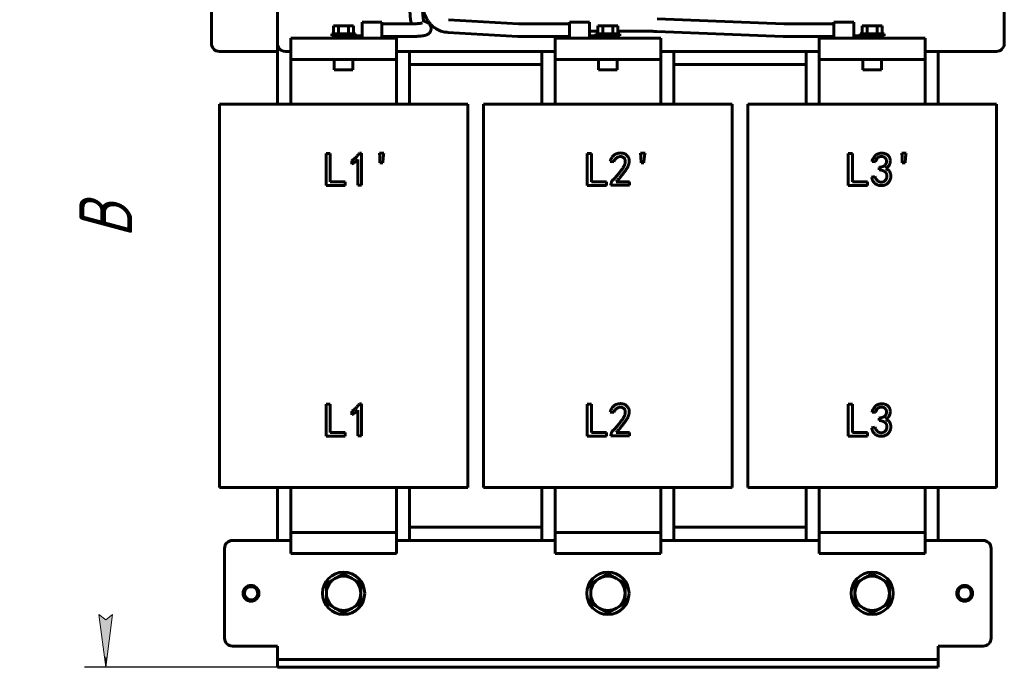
# Model space of a CAD drawing. Header units: millimetres. Extents: x 0 to 297, y 0 to 420.
# Tile 2 of 5: x 51 to 144, y 105 to 166. Entities that reach past the tile are written whole.
import ezdxf

# ---------------------------------------------------------------- set-up
doc = ezdxf.new("R2010")
doc.units = ezdxf.units.MM
doc.linetypes.add('K5LT_BASIC', pattern=[0])
doc.linetypes.add('K5LT_THIN', pattern=[0])
doc.layers.add('Системный слой', color=7, linetype='Continuous')
doc.styles.add('KDIMTEXTSTYLE', font='GOST_AU.SHX', dxfattribs={"width": 0.96, "oblique": 15, "height": 5})
doc.dimstyles.new('KDIMSTYLE (0.25)', dxfattribs={"dimtxt": 5, "dimasz": 1, "dimexe": 2, "dimexo": 0, "dimgap": 1, "dimtad": 1, "dimlfac": 4, "dimtxsty": 'KDIMTEXTSTYLE', "dimsah": 1, "dimcen": 0, "dimdle": 1, "dimadec": 0, "dimazin": 0, "dimtfac": 0.667, "dimtmove": 0, "dimatfit": 3, "dimfxl": 1, "dimtvp": 1, "dimtolj": 1, "dimtzin": 0, "dimarcsym": 0})

# ---------------------------------------------------------------- blocks, each defined once
blk = doc.blocks.new('U1')
at = {"layer": 'Системный слой', "color": 150, "linetype": 'K5LT_BASIC', "lineweight": 60, "true_color": 0x0080ff}
for p, q in [((71.217, 116.642), (76.717, 116.642)), ((86.717, 116.642), (101.717, 116.642)), ((111.717, 116.642), (126.717, 116.642)), ((136.717, 116.642), (142.217, 116.642))]:
    blk.add_line(p, q, dxfattribs=at)
blk = doc.blocks.new('U2')
at = {"layer": 'Системный слой', "color": 150, "linetype": 'K5LT_BASIC', "lineweight": 60, "true_color": 0x0080ff}
for p, q in [((104.969, 164.792), (105.764, 164.792)), ((107.67, 164.792), (110.815, 164.792))]:
    blk.add_line(p, q, dxfattribs=at)
blk = doc.blocks.new('U5')
at = {"layer": 'Системный слой', "color": 150, "linetype": 'K5LT_BASIC', "lineweight": 60, "true_color": 0x0080ff}
for p, q in [((87.992, 166.748), (88.008, 166.296)), ((88.008, 166.296), (88.055, 165.872)), ((88.055, 165.872), (88.132, 165.502)), ((88.132, 165.502), (88.133, 165.499)), ((88.133, 165.499), (88.133, 165.498)), ((88.133, 165.498), (88.133, 165.497))]:
    blk.add_line(p, q, dxfattribs=at)
blk = doc.blocks.new('U7')
at = {"layer": 'Системный слой', "color": 150, "linetype": 'K5LT_BASIC', "lineweight": 60, "true_color": 0x0080ff}
for p, q in [((89.192, 166.748), (89.207, 166.354)), ((89.207, 166.354), (89.25, 166.005)), ((89.25, 166.005), (89.309, 165.753))]:
    blk.add_line(p, q, dxfattribs=at)
blk = doc.blocks.new('U8')
at = {"layer": 'Системный слой', "color": 150, "linetype": 'K5LT_BASIC', "lineweight": 60, "true_color": 0x0080ff}
for p, q in [((103.088, 165.647), (103.088, 164.895)), ((103.088, 164.895), (103.088, 164.142))]:
    blk.add_line(p, q, dxfattribs=at)
blk = doc.blocks.new('U9')
at = {"layer": 'Системный слой', "color": 150, "linetype": 'K5LT_BASIC', "lineweight": 60, "true_color": 0x0080ff}
for p, q in [((128.088, 165.647), (128.088, 164.895)), ((128.088, 164.895), (128.088, 164.142))]:
    blk.add_line(p, q, dxfattribs=at)
blk = doc.blocks.new('U10')
at = {"layer": 'Системный слой', "color": 150, "linetype": 'K5LT_BASIC', "lineweight": 60, "true_color": 0x0080ff}
for p, q in [((100.467, 162.892), (100.467, 157.892)), ((100.467, 121.642), (100.467, 116.642))]:
    blk.add_line(p, q, dxfattribs=at)
blk = doc.blocks.new('U11')
at = {"layer": 'Системный слой', "color": 150, "linetype": 'K5LT_BASIC', "lineweight": 60, "true_color": 0x0080ff}
for p, q in [((112.967, 157.892), (112.967, 162.892)), ((112.967, 116.642), (112.967, 121.642))]:
    blk.add_line(p, q, dxfattribs=at)
blk = doc.blocks.new('U12')
at = {"layer": 'Системный слой', "color": 150, "linetype": 'K5LT_BASIC', "lineweight": 60, "true_color": 0x0080ff}
for p, q in [((125.467, 162.892), (125.467, 157.892)), ((125.467, 121.642), (125.467, 116.642))]:
    blk.add_line(p, q, dxfattribs=at)
blk = doc.blocks.new('U13')
at = {"layer": 'Системный слой', "color": 150, "linetype": 'K5LT_BASIC', "lineweight": 60, "true_color": 0x0080ff}
for p, q in [((137.967, 157.892), (137.967, 162.892)), ((137.967, 116.642), (137.967, 121.642))]:
    blk.add_line(p, q, dxfattribs=at)
blk = doc.blocks.new('U16')
at = {"layer": 'Системный слой', "color": 150, "linetype": 'K5LT_BASIC', "lineweight": 60, "true_color": 0x0080ff}
for p, q in [((76.217, 162.892), (76.717, 162.892)), ((86.717, 162.892), (101.717, 162.892)), ((111.717, 162.892), (126.717, 162.892)), ((136.717, 162.892), (143.467, 162.892))]:
    blk.add_line(p, q, dxfattribs=at)
blk = doc.blocks.new('U17')
at = {"layer": 'Системный слой', "color": 150, "linetype": 'K5LT_BASIC', "lineweight": 60, "true_color": 0x0080ff}
for p, q in [((75.467, 163.642), (75.467, 157.892)), ((75.467, 121.642), (75.467, 116.642))]:
    blk.add_line(p, q, dxfattribs=at)
blk = doc.blocks.new('U18')
at = {"layer": 'Системный слой', "color": 150, "linetype": 'K5LT_BASIC', "lineweight": 60, "true_color": 0x0080ff}
for p, q in [((87.967, 157.892), (87.967, 162.892)), ((87.967, 116.642), (87.967, 121.642))]:
    blk.add_line(p, q, dxfattribs=at)
blk = doc.blocks.new('KDIMARROW_01')
at = {"layer": 'Системный слой'}
blk.add_hatch(color=0, dxfattribs=at).paths.add_polyline_path([(-5, -0.658), (0, 0), (-5, 0.658), (-4.5, 0)])
at = {"layer": 'Системный слой', "color": 0, "linetype": 'K5LT_THIN', "lineweight": 18}
for p, q in [((-4.5, 0), (-5, 0.658)), ((-5, 0.658), (0, 0)), ((0, 0), (-5, -0.658)), ((-5, -0.658), (-4.5, 0)), ((0, 0), (-1, 0))]:
    blk.add_line(p, q, dxfattribs=at)

msp = doc.modelspace()

# ---------------------------------------------------------------- linework, layer by layer
at = {"layer": 'Системный слой', "color": 150, "linetype": 'K5LT_BASIC', "lineweight": 60, "true_color": 0x0080ff}
for p, q in [((75.4669, 176.8922), (75.4669, 163.6422)), ((69.2169, 163.6422), (69.2169, 173.3922)), ((144.2169, 163.6422), (144.2169, 173.3922)), ((89.1571, 165.813), (89.5718, 165.648)), ((89.1571, 165.813), (89.1571, 165.813)), ((91.6351, 165.8912), (98.2656, 165.5142)), ((111.3827, 165.9811), (123.3489, 165.5048)), ((80.7643, 165.3072), (81.2406, 165.3072)), ((80.7643, 165.3072), (80.7643, 164.5572)), ((81.2406, 165.3072), (82.1933, 165.3072)), ((81.2406, 165.3072), (81.2406, 164.5572)), ((82.1933, 165.3072), (82.1933, 164.5572)), ((82.1933, 165.3072), (82.6696, 165.3072)), ((82.6696, 165.3072), (82.6696, 164.5572)), ((85.3458, 165.6472), (83.4646, 165.6472)), ((83.4646, 165.6472), (83.4646, 164.2968)), ((85.3458, 164.1422), (85.3458, 165.6472)), ((87.8988, 165.4947), (85.3458, 165.4947)), ((98.9807, 165.4947), (103.0881, 165.4947)), ((103.0881, 165.6472), (104.9693, 165.6472)), ((104.9693, 164.8947), (104.9693, 165.6472)), ((104.9693, 164.2968), (104.9693, 164.8947)), ((105.7643, 165.3072), (106.2406, 165.3072)), ((105.7643, 165.3072), (105.7643, 164.5572)), ((106.2406, 165.3072), (107.1933, 165.3072)), ((106.2406, 165.3072), (106.2406, 164.5572)), ((107.1933, 165.3072), (107.1933, 164.5572)), ((107.1933, 165.3072), (107.6696, 165.3072)), ((107.6696, 165.3072), (107.6696, 164.5572)), ((123.8693, 165.4947), (128.0881, 165.4947)), ((128.0881, 165.6472), (129.9693, 165.6472)), ((129.9693, 164.8947), (129.9693, 165.6472)), ((129.9693, 164.2968), (129.9693, 164.8947)), ((130.7643, 165.3072), (131.2406, 165.3072)), ((130.7643, 165.3072), (130.7643, 164.5572)), ((131.2406, 165.3072), (132.1933, 165.3072)), ((131.2406, 165.3072), (131.2406, 164.5572)), ((132.1933, 165.3072), (132.1933, 164.5572)), ((132.1933, 165.3072), (132.6696, 165.3072)), ((132.6696, 165.3072), (132.6696, 164.5572)), ((76.7169, 164.1422), (86.7169, 164.1422)), ((76.7169, 162.1422), (76.7169, 164.1422)), ((80.5919, 164.5572), (80.5919, 164.3572)), ((80.5919, 164.5572), (82.8419, 164.5572)), ((80.5919, 164.3572), (82.4252, 164.3572)), ((80.7785, 164.1422), (80.7785, 164.3572)), ((82.4252, 164.3572), (83.4646, 164.3572)), ((82.8419, 164.5572), (82.8419, 164.3572)), ((83.4646, 164.2968), (83.4646, 164.1422)), ((87.8988, 164.2947), (85.3458, 164.2947)), ((86.7169, 162.1422), (86.7169, 164.1422)), ((91.5669, 164.6931), (98.1974, 164.3162)), ((98.9807, 164.2947), (103.0881, 164.2947)), ((101.7169, 164.1422), (111.7169, 164.1422)), ((101.7169, 162.1422), (101.7169, 164.1422)), ((104.9693, 164.3572), (106.0087, 164.3572)), ((104.9693, 164.1422), (104.9693, 164.2968)), ((105.5919, 164.5572), (105.5919, 164.3572)), ((105.5919, 164.5572), (107.8419, 164.5572)), ((106.0087, 164.3572), (107.8419, 164.3572)), ((107.6554, 164.1422), (107.6554, 164.3572)), ((107.8419, 164.5572), (107.8419, 164.3572)), ((111.335, 164.782), (123.3012, 164.3058)), ((111.7169, 162.1422), (111.7169, 164.1422)), ((123.8693, 164.2947), (128.0881, 164.2947)), ((126.7169, 164.1422), (136.7169, 164.1422)), ((126.7169, 162.1422), (126.7169, 164.1422)), ((129.9693, 164.3572), (131.0087, 164.3572)), ((129.9693, 164.1422), (129.9693, 164.2968)), ((130.5919, 164.5572), (130.5919, 164.3572)), ((130.5919, 164.5572), (132.8419, 164.5572)), ((131.0087, 164.3572), (132.8419, 164.3572)), ((132.6554, 164.1422), (132.6554, 164.3572)), ((132.8419, 164.5572), (132.8419, 164.3572)), ((136.7169, 162.1422), (136.7169, 164.1422)), ((75.4669, 162.8922), (69.9669, 162.8922)), ((76.7169, 161.6422), (76.7169, 162.1422)), ((76.7169, 162.1422), (86.7169, 162.1422)), ((80.8419, 161.1422), (80.8419, 162.1422)), ((82.5919, 161.1422), (82.5919, 162.1422)), ((86.7169, 161.6422), (86.7169, 162.1422)), ((101.7169, 161.6422), (101.7169, 162.1422)), ((101.7169, 162.1422), (111.7169, 162.1422)), ((105.8419, 161.1422), (105.8419, 162.1422)), ((107.5919, 161.1422), (107.5919, 162.1422)), ((111.7169, 161.6422), (111.7169, 162.1422)), ((126.7169, 161.6422), (126.7169, 162.1422)), ((126.7169, 162.1422), (136.7169, 162.1422)), ((130.8419, 161.1422), (130.8419, 162.1422)), ((132.5919, 161.1422), (132.5919, 162.1422)), ((136.7169, 161.6422), (136.7169, 162.1422)), ((76.7169, 157.8922), (76.7169, 161.6422)), ((82.5919, 161.1422), (80.8419, 161.1422)), ((86.7169, 157.8922), (86.7169, 161.6422)), ((100.4669, 161.6422), (87.9669, 161.6422)), ((101.7169, 157.8922), (101.7169, 161.6422)), ((107.5919, 161.1422), (105.8419, 161.1422)), ((111.7169, 157.8922), (111.7169, 161.6422)), ((125.4669, 161.6422), (112.9669, 161.6422)), ((126.7169, 157.8922), (126.7169, 161.6422)), ((132.5919, 161.1422), (130.8419, 161.1422)), ((136.7169, 157.8922), (136.7169, 161.6422)), ((69.9669, 157.8922), (74.9669, 157.8922)), ((69.9669, 157.8922), (69.9669, 121.6422)), ((74.9669, 157.8922), (88.4669, 157.8922)), ((88.4669, 157.8922), (93.4669, 157.8922)), ((93.4669, 157.8922), (93.4669, 121.6422)), ((94.9669, 157.8922), (94.9669, 121.6422)), ((94.9669, 157.8922), (99.9669, 157.8922)), ((99.9669, 157.8922), (113.4669, 157.8922)), ((113.4669, 157.8922), (118.4669, 157.8922)), ((118.4669, 157.8922), (118.4669, 121.6422)), ((119.9669, 157.8922), (119.9669, 121.6422)), ((119.9669, 157.8922), (124.9669, 157.8922)), ((124.9669, 157.8922), (138.4669, 157.8922)), ((138.4669, 157.8922), (143.4669, 157.8922)), ((143.4669, 157.8922), (143.4669, 121.6422)), ((80.0556, 150.2246), (80.0556, 153.2246)), ((80.0556, 153.2246), (80.4591, 153.2246)), ((80.4591, 153.2246), (80.4591, 150.5579)), ((83.2135, 153.2596), (83.424, 153.2596)), ((83.424, 153.2596), (83.424, 150.2421)), ((85.1433, 152.9088), (85.1082, 153.2596)), ((85.1082, 153.2596), (85.5293, 153.2596)), ((85.1608, 152.3474), (85.1433, 152.9088)), ((85.4591, 152.8035), (85.424, 152.3474)), ((104.7573, 153.2246), (105.1608, 153.2246)), ((104.7573, 150.2246), (104.7573, 153.2246)), ((105.1608, 153.2246), (105.1608, 150.5579)), ((109.8451, 152.9088), (109.81, 153.2596)), ((109.81, 153.2596), (110.231, 153.2596)), ((109.8626, 152.3474), (109.8451, 152.9088)), ((110.1608, 152.8035), (110.1258, 152.3474)), ((129.4591, 150.2246), (129.4591, 153.2246)), ((129.4591, 153.2246), (129.8626, 153.2246)), ((129.8626, 153.2246), (129.8626, 150.5579)), ((134.5468, 152.9088), (134.5117, 153.2596)), ((134.5117, 153.2596), (134.9328, 153.2596)), ((134.5643, 152.3474), (134.5468, 152.9088)), ((134.8626, 152.8035), (134.8275, 152.3474)), ((82.4942, 152.2246), (82.4942, 152.5579)), ((83.0731, 150.2421), (83.0731, 152.6632)), ((85.424, 152.3474), (85.1608, 152.3474)), ((107.2661, 152.4351), (106.9328, 152.4877)), ((110.1258, 152.3474), (109.8626, 152.3474)), ((132.0205, 152.4351), (131.7047, 152.4877)), ((132.3889, 151.6982), (132.3889, 151.9263)), ((134.8275, 152.3474), (134.5643, 152.3474)), ((131.6696, 150.9965), (131.9854, 151.0491)), ((81.8801, 150.2246), (80.0556, 150.2246)), ((80.4591, 150.5579), (81.8801, 150.5579)), ((81.8801, 150.5579), (81.8801, 150.2246)), ((83.424, 150.2421), (83.0731, 150.2421)), ((106.5819, 150.2246), (104.7573, 150.2246)), ((105.1608, 150.5579), (106.5819, 150.5579)), ((106.5819, 150.5579), (106.5819, 150.2246)), ((107.0029, 150.2421), (107.0029, 150.3123)), ((108.7749, 150.2421), (107.0029, 150.2421)), ((107.5117, 150.5579), (108.7749, 150.5579)), ((108.7749, 150.5579), (108.7749, 150.2421)), ((131.2836, 150.2246), (129.4591, 150.2246)), ((129.8626, 150.5579), (131.2836, 150.5579)), ((131.2836, 150.5579), (131.2836, 150.2246)), ((80.0556, 129.5184), (80.4591, 129.5184)), ((80.0556, 126.5184), (80.0556, 129.5184)), ((80.4591, 129.5184), (80.4591, 126.8518)), ((83.2135, 129.5535), (83.424, 129.5535)), ((83.424, 129.5535), (83.424, 126.536)), ((104.7573, 129.5184), (105.1608, 129.5184)), ((104.7573, 126.5184), (104.7573, 129.5184)), ((105.1608, 129.5184), (105.1608, 126.8518)), ((129.4591, 129.5184), (129.8626, 129.5184)), ((129.4591, 126.5184), (129.4591, 129.5184)), ((129.8626, 129.5184), (129.8626, 126.8518)), ((82.4942, 128.5184), (82.4942, 128.8518)), ((83.0731, 126.536), (83.0731, 128.957)), ((107.2661, 128.7289), (106.9328, 128.7816)), ((132.0205, 128.7289), (131.7047, 128.7816)), ((132.3889, 127.9921), (132.3889, 128.2202)), ((80.4591, 126.8518), (81.8801, 126.8518)), ((81.8801, 126.8518), (81.8801, 126.5184)), ((105.1608, 126.8518), (106.5819, 126.8518)), ((106.5819, 126.8518), (106.5819, 126.5184)), ((107.5117, 126.8518), (108.7749, 126.8518)), ((108.7749, 126.8518), (108.7749, 126.536)), ((129.8626, 126.8518), (131.2836, 126.8518)), ((131.2836, 126.8518), (131.2836, 126.5184)), ((131.6696, 127.2903), (131.9854, 127.343)), ((81.8801, 126.5184), (80.0556, 126.5184)), ((83.424, 126.536), (83.0731, 126.536)), ((106.5819, 126.5184), (104.7573, 126.5184)), ((107.0029, 126.536), (107.0029, 126.6061)), ((108.7749, 126.536), (107.0029, 126.536)), ((131.2836, 126.5184), (129.4591, 126.5184)), ((69.9669, 121.6422), (74.9669, 121.6422)), ((74.9669, 121.6422), (88.4669, 121.6422)), ((76.7169, 121.6422), (76.7169, 117.8922)), ((86.7169, 121.6422), (86.7169, 117.8922)), ((88.4669, 121.6422), (93.4669, 121.6422)), ((94.9669, 121.6422), (99.9669, 121.6422)), ((99.9669, 121.6422), (113.4669, 121.6422)), ((101.7169, 121.6422), (101.7169, 117.8922)), ((111.7169, 121.6422), (111.7169, 117.8922)), ((113.4669, 121.6422), (118.4669, 121.6422)), ((119.9669, 121.6422), (124.9669, 121.6422)), ((124.9669, 121.6422), (138.4669, 121.6422)), ((126.7169, 121.6422), (126.7169, 117.8922)), ((136.7169, 121.6422), (136.7169, 117.8922)), ((138.4669, 121.6422), (143.4669, 121.6422)), ((76.7169, 117.8922), (76.7169, 117.3922)), ((86.7169, 117.3922), (76.7169, 117.3922)), ((76.7169, 117.3922), (76.7169, 115.3922)), ((86.7169, 117.8922), (86.7169, 117.3922)), ((86.7169, 117.3922), (86.7169, 115.3922)), ((87.9669, 117.8922), (100.4669, 117.8922)), ((101.7169, 117.8922), (101.7169, 117.3922)), ((111.7169, 117.3922), (101.7169, 117.3922)), ((101.7169, 117.3922), (101.7169, 115.3922)), ((111.7169, 117.8922), (111.7169, 117.3922)), ((111.7169, 117.3922), (111.7169, 115.3922)), ((112.9669, 117.8922), (125.4669, 117.8922)), ((126.7169, 117.8922), (126.7169, 117.3922)), ((136.7169, 117.3922), (126.7169, 117.3922)), ((126.7169, 117.3922), (126.7169, 115.3922)), ((136.7169, 117.8922), (136.7169, 117.3922)), ((136.7169, 117.3922), (136.7169, 115.3922)), ((70.4669, 115.8922), (70.4669, 107.3922)), ((142.9669, 107.3922), (142.9669, 115.8922)), ((86.7169, 115.3922), (76.7169, 115.3922)), ((111.7169, 115.3922), (101.7169, 115.3922)), ((136.7169, 115.3922), (126.7169, 115.3922)), ((80.9044, 113.0495), (80.0919, 112.5804)), ((81.7169, 113.5186), (80.9044, 113.0495)), ((82.5294, 113.0495), (81.7169, 113.5186)), ((83.3419, 112.5804), (82.5294, 113.0495)), ((105.9044, 113.0495), (105.0919, 112.5804)), ((106.7169, 113.5186), (105.9044, 113.0495)), ((107.5294, 113.0495), (106.7169, 113.5186)), ((108.3419, 112.5804), (107.5294, 113.0495)), ((130.9044, 113.0495), (130.0919, 112.5804)), ((131.7169, 113.5186), (130.9044, 113.0495)), ((132.5294, 113.0495), (131.7169, 113.5186)), ((133.3419, 112.5804), (132.5294, 113.0495)), ((80.0919, 112.5804), (80.0919, 111.6422)), ((83.3419, 111.6422), (83.3419, 112.5804)), ((105.0919, 112.5804), (105.0919, 111.6422)), ((108.3419, 111.6422), (108.3419, 112.5804)), ((130.0919, 112.5804), (130.0919, 111.6422)), ((133.3419, 111.6422), (133.3419, 112.5804)), ((80.0919, 111.6422), (80.0919, 110.704)), ((83.3419, 110.704), (83.3419, 111.6422)), ((105.0919, 111.6422), (105.0919, 110.704)), ((108.3419, 110.704), (108.3419, 111.6422)), ((130.0919, 111.6422), (130.0919, 110.704)), ((133.3419, 110.704), (133.3419, 111.6422)), ((80.0919, 110.704), (80.9044, 110.2349)), ((80.9044, 110.2349), (81.7169, 109.7658)), ((81.7169, 109.7658), (82.5294, 110.2349)), ((82.5294, 110.2349), (83.3419, 110.704)), ((105.0919, 110.704), (105.9044, 110.2349)), ((105.9044, 110.2349), (106.7169, 109.7658)), ((106.7169, 109.7658), (107.5294, 110.2349)), ((107.5294, 110.2349), (108.3419, 110.704)), ((130.0919, 110.704), (130.9044, 110.2349)), ((130.9044, 110.2349), (131.7169, 109.7658)), ((131.7169, 109.7658), (132.5294, 110.2349)), ((132.5294, 110.2349), (133.3419, 110.704)), ((71.2169, 106.6422), (75.4669, 106.6422)), ((75.4669, 105.3922), (75.4669, 106.6422)), ((137.9669, 105.3922), (137.9669, 106.6422)), ((137.9669, 106.6422), (142.2169, 106.6422)), ((75.4669, 105.3922), (76.2169, 105.3922)), ((75.4669, 104.6422), (75.4669, 105.3922)), ((76.2169, 105.3922), (137.2169, 105.3922)), ((137.2169, 105.3922), (137.9669, 105.3922)), ((137.9669, 105.3922), (137.9669, 104.6422)), ((76.2169, 104.6422), (75.4669, 104.6422)), ((76.2169, 104.6422), (137.2169, 104.6422)), ((137.9669, 104.6422), (137.2169, 104.6422))]:
    msp.add_line(p, q, dxfattribs=at)
for centre, radius in [((81.7169, 111.6422), 2), ((106.7169, 111.6422), 2), ((131.7169, 111.6422), 2), ((72.9669, 111.6422), 0.75), ((140.4669, 111.6422), 0.75)]:
    msp.add_circle(centre, radius, dxfattribs=at)
for centre, radius, start, end in [((69.9669, 163.6422), 0.75, 180, 270), ((76.2169, 163.6422), 0.75, 180, 270), ((143.4669, 163.6422), 0.75, 270, 0), ((71.2169, 115.8922), 0.75, 90, 180), ((142.2169, 115.8922), 0.75, 0, 90), ((81.7169, 111.6422), 1.625, 120, 180), ((81.7169, 111.6422), 1.625, 60, 120), ((81.7169, 111.6422), 1.625, 360, 60), ((106.7169, 111.6422), 1.625, 120, 180), ((106.7169, 111.6422), 1.625, 60, 120), ((106.7169, 111.6422), 1.625, 360, 60), ((131.7169, 111.6422), 1.625, 120, 180), ((131.7169, 111.6422), 1.625, 60, 120), ((131.7169, 111.6422), 1.625, 360, 60), ((72.9669, 111.6422), 0.625, 360, 180), ((140.4669, 111.6422), 0.625, 360, 180), ((72.9669, 111.6422), 0.625, 180, 360), ((81.7169, 111.6422), 1.625, 180, 240), ((81.7169, 111.6422), 1.625, 300, 360), ((106.7169, 111.6422), 1.625, 180, 240), ((106.7169, 111.6422), 1.625, 300, 360), ((131.7169, 111.6422), 1.625, 180, 240), ((131.7169, 111.6422), 1.625, 300, 360), ((140.4669, 111.6422), 0.625, 180, 360), ((81.7169, 111.6422), 1.625, 240, 300), ((106.7169, 111.6422), 1.625, 240, 300), ((131.7169, 111.6422), 1.625, 240, 300), ((71.2169, 107.3922), 0.75, 180, 270), ((142.2169, 107.3922), 0.75, 270, 0)]:
    msp.add_arc(centre, radius, start, end, dxfattribs=at)
for points, knots in [([(89.2419, 167.2894), (89.2419, 167.1829), (89.2481, 167.0763), (89.2726, 166.8664), (89.2907, 166.7629), (89.3382, 166.561), (89.3674, 166.4624), (89.436, 166.2712), (89.4752, 166.1785), (89.5631, 165.9999), (89.6115, 165.9139), (89.7167, 165.7494), (89.7734, 165.6709), (89.8941, 165.522), (89.958, 165.4516), (90.06, 165.3513), (90.0955, 165.3184), (90.179, 165.2451), (90.2278, 165.2056), (90.3297, 165.1292), (90.3828, 165.0925), (90.5142, 165.0093), (90.5938, 164.9651), (90.7563, 164.8863), (90.8392, 164.8518), (91.0076, 164.7926), (91.0931, 164.7679), (91.2657, 164.7284), (91.3529, 164.7136), (91.4826, 164.6991), (91.5248, 164.6955), (91.5669, 164.6931)], [0, 0, 0, 0, 1.6308308, 1.6308308, 3.2376665, 3.2376665, 4.8138379, 4.8138379, 6.3633107, 6.3633107, 7.8887107, 7.8887107, 9.3923475, 9.3923475, 10.8764541, 10.8764541, 11.6351201, 11.6351201, 12.6224176, 12.6224176, 13.6415721, 13.6415721, 15.0790438, 15.0790438, 16.5031449, 16.5031449, 17.9172799, 17.9172799, 19.3249066, 19.3249066, 20, 20, 20, 20]), ([(89.5718, 165.648), (89.5749, 165.6467), (89.578, 165.6455), (89.5842, 165.643), (89.5873, 165.6417), (89.5967, 165.6376), (89.603, 165.6349), (89.6223, 165.6261), (89.6355, 165.6197), (89.6675, 165.6029), (89.6865, 165.592), (89.7273, 165.5656), (89.749, 165.5498), (89.7894, 165.5163), (89.8081, 165.4989), (89.8371, 165.4684), (89.8477, 165.4565), (89.8736, 165.4248), (89.8883, 165.4045), (89.915, 165.3625), (89.9272, 165.3407), (89.9488, 165.2957), (89.9581, 165.2727), (89.974, 165.2258), (89.9806, 165.2018), (89.9908, 165.1532), (89.9944, 165.1287), (89.9987, 165.0795), (89.9993, 165.0547), (89.9976, 165.0052), (89.9953, 164.9806), (89.9877, 164.9318), (89.9824, 164.9076), (89.9691, 164.8601), (89.961, 164.8368), (89.9421, 164.7913), (89.9313, 164.7691), (89.9071, 164.7261), (89.8938, 164.7055), (89.865, 164.6659), (89.8494, 164.647), (89.816, 164.6108), (89.7984, 164.5939), (89.7735, 164.5724), (89.7664, 164.5665), (89.7398, 164.5453), (89.7188, 164.5305), (89.677, 164.5042), (89.6552, 164.4921), (89.6109, 164.4701), (89.5895, 164.4609), (89.5521, 164.4461), (89.5364, 164.4405), (89.5058, 164.4303), (89.4908, 164.4256), (89.4537, 164.415), (89.4329, 164.4096), (89.3904, 164.3995), (89.3685, 164.3947), (89.3245, 164.386), (89.3022, 164.3818), (89.2423, 164.3717), (89.2045, 164.366), (89.1238, 164.3551), (89.0805, 164.3499), (89.0091, 164.3423), (88.9821, 164.3396), (88.9059, 164.3325), (88.8552, 164.3284), (88.7495, 164.3207), (88.6944, 164.3171), (88.5808, 164.3108), (88.5221, 164.308), (88.4018, 164.3032), (88.3401, 164.3012), (88.2228, 164.2981), (88.1673, 164.297), (88.041, 164.2952), (87.9699, 164.2947), (87.8988, 164.2947)], [0, 0, 0, 0, 0.1093738, 0.1093738, 0.2187476, 0.2187476, 0.4374951, 0.4374951, 0.8749903, 0.8749903, 1.4917833, 1.4917833, 2.1717759, 2.1717759, 2.7934704, 2.7934704, 3.1686131, 3.1686131, 3.7432549, 3.7432549, 4.3106811, 4.3106811, 4.8678055, 4.8678055, 5.423214, 5.423214, 5.9747347, 5.9747347, 6.5264126, 6.5264126, 7.0767553, 7.0767553, 7.6287332, 7.6287332, 8.1811882, 8.1811882, 8.7383432, 8.7383432, 9.2986034, 9.2986034, 9.870712, 9.870712, 10.4538563, 10.4538563, 10.682621, 10.682621, 11.3258254, 11.3258254, 12.017304, 12.017304, 12.7746302, 12.7746302, 13.348283, 13.348283, 13.9219358, 13.9219358, 14.7354031, 14.7354031, 15.5488704, 15.5488704, 16.3623377, 16.3623377, 17.640541, 17.640541, 18.9667285, 18.9667285, 19.7361719, 19.7361719, 21.0947108, 21.0947108, 22.4664023, 22.4664023, 23.8477979, 23.8477979, 25.2395111, 25.2395111, 26.4600549, 26.4600549, 28, 28, 28, 28]), ([(89.1432, 165.5743), (89.1412, 165.5738), (89.1391, 165.5732), (89.1331, 165.5718), (89.1305, 165.5712), (89.1272, 165.5704), (89.1261, 165.5702), (89.1241, 165.5697), (89.123, 165.5695), (89.1111, 165.5669), (89.096, 165.564), (89.0604, 165.5579), (89.04, 165.5548), (89.0036, 165.5497), (88.9895, 165.5479), (88.9636, 165.5446), (88.9524, 165.5433), (88.9354, 165.5414), (88.9299, 165.5407), (88.919, 165.5395), (88.9134, 165.5389), (88.901, 165.5376), (88.894, 165.5369), (88.8731, 165.5347), (88.8587, 165.5333), (88.8143, 165.5292), (88.7833, 165.5266), (88.707, 165.5206), (88.6604, 165.5174), (88.5626, 165.5115), (88.5112, 165.5089), (88.4048, 165.5042), (88.3497, 165.5021), (88.241, 165.4989), (88.1869, 165.4979), (88.1292, 165.4966), (88.1249, 165.4966), (88.0473, 165.4953), (87.973, 165.4947), (87.8988, 165.4947)], [0, 0, 0, 0, 0.3766606, 0.3766606, 0.5388764, 0.5388764, 0.5996743, 0.5996743, 0.6604722, 0.6604722, 1.2699756, 1.2699756, 1.8794789, 1.8794789, 2.2363789, 2.2363789, 2.4965012, 2.4965012, 2.6162892, 2.6162892, 2.7360772, 2.7360772, 2.8802862, 2.8802862, 3.1687042, 3.1687042, 3.7455403, 3.7455403, 4.5337172, 4.5337172, 5.3370772, 5.3370772, 6.1497769, 6.1497769, 6.9098199, 6.9098199, 6.9701297, 6.9701297, 8, 8, 8, 8]), ([(98.2656, 165.5142), (98.3106, 165.5117), (98.3565, 165.5093), (98.4494, 165.5052), (98.4965, 165.5034), (98.5917, 165.5002), (98.6397, 165.4989), (98.7258, 165.497), (98.7637, 165.4964), (98.8248, 165.4956), (98.8478, 165.4953), (98.9075, 165.4948), (98.9441, 165.4947), (98.9807, 165.4947)], [0, 0, 0, 0, 3.2, 3.2, 6.4, 6.4, 9.6, 9.6, 12.0967879, 12.0967879, 13.6085895, 13.6085895, 16, 16, 16, 16]), ([(123.3489, 165.5048), (123.3826, 165.5035), (123.4166, 165.5023), (123.4851, 165.5001), (123.5196, 165.4992), (123.5731, 165.4979), (123.592, 165.4975), (123.6216, 165.497), (123.6323, 165.4968), (123.6552, 165.4964), (123.6675, 165.4962), (123.7028, 165.4957), (123.7258, 165.4954), (123.789, 165.4949), (123.8292, 165.4947), (123.8693, 165.4947)], [0, 0, 0, 0, 3, 3, 6, 6, 7.628534, 7.628534, 8.5492859, 8.5492859, 9.6015779, 9.6015779, 11.5746217, 11.5746217, 15, 15, 15, 15]), ([(98.1974, 164.3162), (98.2473, 164.3133), (98.2978, 164.3108), (98.4001, 164.3062), (98.4518, 164.3042), (98.556, 164.3007), (98.6085, 164.2993), (98.7027, 164.2973), (98.7443, 164.2965), (98.811, 164.2956), (98.8361, 164.2954), (98.901, 164.2949), (98.9409, 164.2947), (98.9807, 164.2947)], [0, 0, 0, 0, 3.2, 3.2, 6.4, 6.4, 9.6, 9.6, 12.1045351, 12.1045351, 13.6138226, 13.6138226, 16, 16, 16, 16]), ([(110.8146, 164.7922), (110.8497, 164.7922), (110.8849, 164.7921), (110.9552, 164.7915), (110.9902, 164.7911), (111.0442, 164.7903), (111.0632, 164.7899), (111.0929, 164.7893), (111.1035, 164.7891), (111.1264, 164.7886), (111.1385, 164.7883), (111.1734, 164.7874), (111.1961, 164.7868), (111.2577, 164.7849), (111.2965, 164.7836), (111.335, 164.782)], [0, 0, 0, 0, 3, 3, 6, 6, 7.6345369, 7.6345369, 8.5553253, 8.5553253, 9.6076519, 9.6076519, 11.5807669, 11.5807669, 15, 15, 15, 15]), ([(123.3012, 164.3058), (123.3382, 164.3043), (123.3754, 164.303), (123.4504, 164.3006), (123.488, 164.2996), (123.5465, 164.2982), (123.5672, 164.2978), (123.5995, 164.2972), (123.6112, 164.2969), (123.6362, 164.2965), (123.6496, 164.2963), (123.6881, 164.2958), (123.7132, 164.2955), (123.7819, 164.2949), (123.8256, 164.2947), (123.8693, 164.2947)], [0, 0, 0, 0, 3, 3, 6, 6, 7.6345175, 7.6345175, 8.5550525, 8.5550525, 9.6070894, 9.6070894, 11.5796612, 11.5796612, 15, 15, 15, 15]), ([(82.4942, 152.5579), (82.5302, 152.5828), (82.6017, 152.6324), (82.7033, 152.713), (82.8014, 152.7951), (82.8932, 152.882), (82.9816, 152.9708), (83.0637, 153.0639), (83.1418, 153.1595), (83.1896, 153.2262), (83.2135, 153.2596)], [0, 0, 0, 0, 0.1300658, 0.2583133, 0.3846949, 0.5098007, 0.6334788, 0.7564596, 0.8780744, 1, 1, 1, 1]), ([(85.5293, 153.2596), (85.5134, 153.1838), (85.4817, 153.0331), (85.4666, 152.8797), (85.4591, 152.8035)], [0, 0, 0, 0, 0.5027795, 1, 1, 1, 1]), ([(106.9328, 152.4877), (106.9445, 152.5203), (106.9674, 152.5838), (107.0069, 152.6742), (107.0476, 152.7584), (107.0907, 152.8357), (107.1372, 152.9057), (107.186, 152.969), (107.2372, 153.0256), (107.291, 153.0755), (107.3473, 153.1194), (107.4064, 153.1576), (107.4676, 153.1909), (107.5312, 153.2191), (107.5973, 153.2419), (107.6661, 153.2585), (107.737, 153.2713), (107.7854, 153.2752), (107.81, 153.2772)], [0, 0, 0, 0, 0.082418, 0.1603497, 0.2342482, 0.3045452, 0.3706461, 0.4337613, 0.4942528, 0.5518037, 0.6079209, 0.6637471, 0.7187966, 0.7734135, 0.8289231, 0.8846043, 0.9415582, 1, 1, 1, 1]), ([(107.0029, 150.3123), (107.0051, 150.334), (107.0093, 150.3772), (107.0241, 150.4407), (107.0449, 150.5028), (107.0724, 150.5633), (107.1062, 150.6223), (107.1479, 150.6785), (107.1944, 150.7345), (107.25, 150.7874), (107.3099, 150.8437), (107.372, 150.9081), (107.4393, 150.9785), (107.509, 151.0577), (107.5841, 151.143), (107.6617, 151.2369), (107.7436, 151.3376), (107.8276, 151.4432), (107.9099, 151.5492), (107.9857, 151.652), (108.0547, 151.748), (108.1162, 151.8375), (108.1687, 151.9215), (108.2142, 151.9988), (108.2531, 152.0692), (108.2919, 152.1533), (108.3286, 152.2503), (108.3573, 152.3605), (108.3703, 152.4625), (108.3652, 152.5562), (108.345, 152.6417), (108.3098, 152.7193), (108.2605, 152.7892), (108.1973, 152.8489), (108.1253, 152.898), (108.0452, 152.931), (107.9595, 152.9477), (107.8699, 152.9462), (107.7795, 152.9301), (107.6895, 152.9022), (107.6027, 152.8589), (107.5177, 152.805), (107.4389, 152.7355), (107.3696, 152.6499), (107.3107, 152.5487), (107.2813, 152.4739), (107.2661, 152.4351)], [0, 0, 0, 0, 0.0155287, 0.0308642, 0.04632, 0.0620533, 0.0780793, 0.0946407, 0.1118158, 0.1298049, 0.1492158, 0.1703673, 0.1934894, 0.2184957, 0.245488, 0.2743887, 0.3051868, 0.3378863, 0.3704218, 0.4007344, 0.4288022, 0.4545463, 0.4780315, 0.4993181, 0.5184278, 0.535259, 0.5652147, 0.5921015, 0.6161602, 0.6380887, 0.6585443, 0.6783481, 0.6983685, 0.7190874, 0.7398698, 0.7600558, 0.7803153, 0.8015928, 0.8234931, 0.8454849, 0.8684476, 0.8923113, 0.9169977, 0.9428597, 0.9703611, 1, 1, 1, 1]), ([(107.81, 153.2772), (107.8385, 153.2795), (107.8941, 153.2839), (107.9755, 153.2848), (108.0524, 153.2795), (108.126, 153.2694), (108.198, 153.2515), (108.27, 153.2252), (108.343, 153.1896), (108.4166, 153.1459), (108.4888, 153.0925), (108.5542, 153.0253), (108.6118, 152.9457), (108.6634, 152.8556), (108.705, 152.7543), (108.73, 152.6414), (108.7392, 152.519), (108.7341, 152.4111), (108.7218, 152.3197), (108.7046, 152.2467), (108.6798, 152.1707), (108.6507, 152.0905), (108.6119, 152.008), (108.5683, 151.9215), (108.5161, 151.8326), (108.4687, 151.7557), (108.4259, 151.6917), (108.3899, 151.6395), (108.3507, 151.5838), (108.3066, 151.5254), (108.2601, 151.463), (108.21, 151.3973), (108.156, 151.3286), (108.0987, 151.2562), (108.0378, 151.1803), (107.973, 151.1012), (107.9043, 151.0193), (107.8329, 150.9333), (107.7578, 150.844), (107.6791, 150.7514), (107.5963, 150.6561), (107.5403, 150.591), (107.5117, 150.5579)], [0, 0, 0, 0, 0.0231066, 0.0449378, 0.0655931, 0.085179, 0.1047905, 0.1252321, 0.146947, 0.1701294, 0.1941955, 0.2191421, 0.2453748, 0.2732971, 0.3026794, 0.3333104, 0.3660738, 0.4013869, 0.4202566, 0.4403369, 0.4617676, 0.484702, 0.5090853, 0.5351729, 0.5627921, 0.5922081, 0.6079503, 0.6249052, 0.6433192, 0.6629144, 0.6838717, 0.7060522, 0.7295644, 0.7543029, 0.7805141, 0.8080636, 0.8367079, 0.8667163, 0.8982007, 0.9307825, 0.9647093, 1, 1, 1, 1]), ([(110.231, 153.2596), (110.2151, 153.1838), (110.1835, 153.0331), (110.1684, 152.8797), (110.1608, 152.8035)], [0, 0, 0, 0, 0.5027795, 1, 1, 1, 1]), ([(131.7047, 152.4877), (131.7231, 152.5385), (131.759, 152.6375), (131.826, 152.7768), (131.9038, 152.9023), (131.9767, 152.997), (132.0408, 153.065), (132.0939, 153.1088), (132.1502, 153.1487), (132.2112, 153.182), (132.2761, 153.2104), (132.3453, 153.2322), (132.4182, 153.2491), (132.4943, 153.2606), (132.5709, 153.2667), (132.6463, 153.2691), (132.7191, 153.2654), (132.7898, 153.2589), (132.8577, 153.2462), (132.9232, 153.2295), (132.986, 153.2071), (133.0466, 153.1815), (133.1033, 153.1508), (133.1568, 153.1173), (133.2045, 153.0783), (133.2495, 153.0372), (133.2881, 152.9903), (133.3238, 152.9407), (133.3549, 152.887), (133.3806, 152.8296), (133.4022, 152.7701), (133.4183, 152.7085), (133.4303, 152.6458), (133.4359, 152.5814), (133.4366, 152.516), (133.4319, 152.4491), (133.422, 152.381), (133.4074, 152.3117), (133.3863, 152.2425), (133.356, 152.1752), (133.3175, 152.1102), (133.2708, 152.0473), (133.2161, 151.9867), (133.1525, 151.9291), (133.0815, 151.8727), (133.0297, 151.8386), (133.0029, 151.8211)], [0, 0, 0, 0, 0.0474644, 0.0924887, 0.135475, 0.1769674, 0.1972903, 0.2174162, 0.2373714, 0.2578142, 0.2783543, 0.2995383, 0.3214187, 0.3441338, 0.3670489, 0.3889408, 0.4102756, 0.4311237, 0.4512424, 0.4709051, 0.4904653, 0.5097307, 0.5287159, 0.5470332, 0.5650435, 0.5828138, 0.6005035, 0.6182453, 0.6364913, 0.6548865, 0.6734863, 0.6919963, 0.7107705, 0.7294984, 0.7487196, 0.7681758, 0.7883602, 0.8091874, 0.8303141, 0.8517809, 0.8738761, 0.8965984, 0.9204467, 0.9454984, 0.97192, 1, 1, 1, 1]), ([(132.3889, 151.9263), (132.4186, 151.9293), (132.4762, 151.9352), (132.5589, 151.9508), (132.6355, 151.9683), (132.7057, 151.9906), (132.7696, 152.0166), (132.8276, 152.046), (132.8789, 152.0803), (132.9239, 152.1181), (132.9632, 152.1592), (132.9965, 152.2036), (133.0241, 152.2508), (133.0458, 152.3012), (133.061, 152.3548), (133.0719, 152.411), (133.0752, 152.4704), (133.074, 152.5314), (133.0675, 152.5919), (133.0536, 152.6492), (133.034, 152.7022), (133.009, 152.7514), (132.9763, 152.7953), (132.9385, 152.8353), (132.8945, 152.8705), (132.8453, 152.9008), (132.7926, 152.9255), (132.7387, 152.9457), (132.6835, 152.9577), (132.6278, 152.9643), (132.5711, 152.9653), (132.5136, 152.9582), (132.4553, 152.9459), (132.3964, 152.9273), (132.3379, 152.901), (132.283, 152.8631), (132.2316, 152.8156), (132.1821, 152.7593), (132.1374, 152.6917), (132.0943, 152.6155), (132.0545, 152.5292), (132.0321, 152.4673), (132.0205, 152.4351)], [0, 0, 0, 0, 0.0346279, 0.0670302, 0.097477, 0.1256632, 0.1522368, 0.1773884, 0.2009232, 0.2235527, 0.2453943, 0.2667337, 0.2876601, 0.3086917, 0.3301416, 0.3521026, 0.3749979, 0.3988532, 0.4228625, 0.4453314, 0.4670165, 0.488239, 0.5090779, 0.5302096, 0.5518132, 0.5742469, 0.597043, 0.6191997, 0.6408208, 0.6623075, 0.6841505, 0.7063853, 0.7292324, 0.7532102, 0.7778108, 0.803296, 0.8301304, 0.8587779, 0.8900428, 0.9237671, 0.9602734, 1, 1, 1, 1]), ([(134.9328, 153.2596), (134.9169, 153.1838), (134.8852, 153.0331), (134.8701, 152.8797), (134.8626, 152.8035)], [0, 0, 0, 0, 0.5027795, 1, 1, 1, 1]), ([(83.0731, 152.6632), (83.0332, 152.6248), (82.9509, 152.5459), (82.8124, 152.4361), (82.6598, 152.3273), (82.5505, 152.2595), (82.4942, 152.2246)], [0, 0, 0, 0, 0.2279817, 0.4698264, 0.7271404, 1, 1, 1, 1]), ([(133.0029, 151.8211), (133.0421, 151.8025), (133.1189, 151.7662), (133.2215, 151.6927), (133.3096, 151.6061), (133.3706, 151.5231), (133.4118, 151.4508), (133.4363, 151.3914), (133.4551, 151.3279), (133.4686, 151.2607), (133.4772, 151.1895), (133.4794, 151.1141), (133.4768, 151.0344), (133.4684, 150.9522), (133.4548, 150.8696), (133.4331, 150.7901), (133.4053, 150.7145), (133.3705, 150.6427), (133.3285, 150.5754), (133.2788, 150.5126), (133.2238, 150.453), (133.1614, 150.3991), (133.0953, 150.3501), (133.0258, 150.3075), (132.9544, 150.2717), (132.8807, 150.2429), (132.8047, 150.2214), (132.7266, 150.2066), (132.6462, 150.1979), (132.5645, 150.1969), (132.483, 150.2018), (132.4036, 150.214), (132.3266, 150.2302), (132.2528, 150.2543), (132.1811, 150.2831), (132.113, 150.3192), (132.0473, 150.3605), (131.9846, 150.4075), (131.9258, 150.4609), (131.8725, 150.5204), (131.8239, 150.5853), (131.7829, 150.657), (131.745, 150.7332), (131.7146, 150.816), (131.6879, 150.9039), (131.6758, 150.9652), (131.6696, 150.9965)], [0, 0, 0, 0, 0.0353833, 0.0692705, 0.1025623, 0.13598, 0.1530165, 0.1704708, 0.18839, 0.2069955, 0.2264245, 0.246968, 0.2685728, 0.2915207, 0.3145081, 0.3368773, 0.3587738, 0.3802259, 0.4019327, 0.4234948, 0.4455346, 0.4681122, 0.4907681, 0.5127759, 0.5345433, 0.5560063, 0.5773522, 0.5989781, 0.6208696, 0.6433506, 0.6656967, 0.6875237, 0.70891, 0.7299007, 0.7509362, 0.7719157, 0.7928347, 0.8143218, 0.8358715, 0.8575523, 0.8795708, 0.9019429, 0.9249779, 0.949008, 0.973929, 1, 1, 1, 1]), ([(131.9854, 151.0491), (131.9979, 151.0123), (132.0223, 150.9401), (132.0751, 150.8403), (132.1383, 150.7503), (132.1988, 150.6828), (132.2536, 150.6368), (132.2968, 150.6066), (132.3422, 150.5808), (132.3911, 150.5618), (132.4416, 150.5455), (132.4952, 150.5364), (132.5508, 150.5311), (132.608, 150.5302), (132.665, 150.5354), (132.7201, 150.5459), (132.7723, 150.5613), (132.8215, 150.5828), (132.867, 150.6107), (132.9105, 150.6424), (132.9503, 150.6805), (132.9861, 150.7238), (133.0184, 150.7704), (133.0464, 150.819), (133.0695, 150.8694), (133.0868, 150.9216), (133.1002, 150.9752), (133.1076, 151.0305), (133.1112, 151.0874), (133.1088, 151.1452), (133.1029, 151.2023), (133.0909, 151.2568), (133.0747, 151.3079), (133.0547, 151.3564), (133.0285, 151.4008), (132.9984, 151.4423), (132.9637, 151.4804), (132.9235, 151.5149), (132.8783, 151.5469), (132.8271, 151.5765), (132.7691, 151.6025), (132.7056, 151.6275), (132.6352, 151.6486), (132.5589, 151.6681), (132.4761, 151.685), (132.4186, 151.6937), (132.3889, 151.6982)], [0, 0, 0, 0, 0.0421545, 0.0827972, 0.1221768, 0.1614951, 0.1808753, 0.1998131, 0.218676, 0.2374728, 0.2566836, 0.2763067, 0.2964043, 0.3173563, 0.3383914, 0.3585206, 0.3781819, 0.3974704, 0.416687, 0.4360372, 0.4558515, 0.476407, 0.4970419, 0.5173929, 0.5373034, 0.5571791, 0.5770478, 0.5972554, 0.617769, 0.6389669, 0.6600494, 0.6800419, 0.6995475, 0.7182171, 0.7369917, 0.7553545, 0.7738496, 0.792872, 0.8127936, 0.8339915, 0.8570584, 0.8818013, 0.9081599, 0.9368209, 0.9673369, 1, 1, 1, 1]), ([(82.4942, 128.8518), (82.5302, 128.8767), (82.6017, 128.9263), (82.7033, 129.0069), (82.8014, 129.089), (82.8932, 129.1759), (82.9816, 129.2646), (83.0637, 129.3577), (83.1418, 129.4534), (83.1896, 129.5201), (83.2135, 129.5535)], [0, 0, 0, 0, 0.1300658, 0.2583133, 0.3846949, 0.5098007, 0.6334788, 0.7564596, 0.8780744, 1, 1, 1, 1]), ([(106.9328, 128.7816), (106.9445, 128.8142), (106.9674, 128.8777), (107.0069, 128.9681), (107.0476, 129.0522), (107.0907, 129.1296), (107.1372, 129.1996), (107.186, 129.2629), (107.2372, 129.3195), (107.291, 129.3693), (107.3473, 129.4133), (107.4064, 129.4514), (107.4676, 129.4847), (107.5312, 129.513), (107.5973, 129.5358), (107.6661, 129.5523), (107.737, 129.5652), (107.7854, 129.5691), (107.81, 129.5711)], [0, 0, 0, 0, 0.082418, 0.1603497, 0.2342482, 0.3045452, 0.3706461, 0.4337613, 0.4942528, 0.5518037, 0.6079209, 0.6637471, 0.7187966, 0.7734135, 0.8289231, 0.8846043, 0.9415582, 1, 1, 1, 1]), ([(107.81, 129.5711), (107.8385, 129.5733), (107.8941, 129.5778), (107.9755, 129.5786), (108.0524, 129.5733), (108.126, 129.5632), (108.198, 129.5454), (108.27, 129.519), (108.343, 129.4835), (108.4166, 129.4398), (108.4888, 129.3864), (108.5542, 129.3192), (108.6118, 129.2395), (108.6634, 129.1494), (108.705, 129.0481), (108.73, 128.9353), (108.7392, 128.8129), (108.7341, 128.7049), (108.7218, 128.6136), (108.7046, 128.5405), (108.6798, 128.4645), (108.6507, 128.3843), (108.6119, 128.3019), (108.5683, 128.2154), (108.5161, 128.1264), (108.4687, 128.0496), (108.4259, 127.9856), (108.3899, 127.9334), (108.3507, 127.8776), (108.3066, 127.8193), (108.2601, 127.7569), (108.21, 127.6911), (108.156, 127.6225), (108.0987, 127.5501), (108.0378, 127.4741), (107.973, 127.3951), (107.9043, 127.3131), (107.8329, 127.2271), (107.7578, 127.1378), (107.6791, 127.0453), (107.5963, 126.9499), (107.5403, 126.8849), (107.5117, 126.8518)], [0, 0, 0, 0, 0.0231066, 0.0449378, 0.0655931, 0.085179, 0.1047905, 0.1252321, 0.146947, 0.1701294, 0.1941955, 0.2191421, 0.2453748, 0.2732971, 0.3026794, 0.3333104, 0.3660738, 0.4013869, 0.4202566, 0.4403369, 0.4617676, 0.484702, 0.5090853, 0.5351729, 0.5627921, 0.5922081, 0.6079503, 0.6249052, 0.6433192, 0.6629144, 0.6838717, 0.7060522, 0.7295644, 0.7543029, 0.7805141, 0.8080636, 0.8367079, 0.8667163, 0.8982007, 0.9307825, 0.9647093, 1, 1, 1, 1]), ([(131.7047, 128.7816), (131.7231, 128.8324), (131.759, 128.9314), (131.826, 129.0706), (131.9038, 129.1961), (131.9767, 129.2908), (132.0408, 129.3588), (132.0939, 129.4027), (132.1502, 129.4425), (132.2112, 129.4759), (132.2761, 129.5043), (132.3453, 129.526), (132.4182, 129.543), (132.4943, 129.5544), (132.5709, 129.5605), (132.6463, 129.563), (132.7191, 129.5592), (132.7898, 129.5528), (132.8577, 129.54), (132.9232, 129.5234), (132.986, 129.5009), (133.0466, 129.4753), (133.1033, 129.4447), (133.1568, 129.4111), (133.2045, 129.3722), (133.2495, 129.331), (133.2881, 129.2842), (133.3238, 129.2345), (133.3549, 129.1809), (133.3806, 129.1234), (133.4022, 129.064), (133.4183, 129.0024), (133.4303, 128.9397), (133.4359, 128.8753), (133.4366, 128.8099), (133.4319, 128.743), (133.422, 128.6748), (133.4074, 128.6056), (133.3863, 128.5364), (133.356, 128.4691), (133.3175, 128.404), (133.2708, 128.3412), (133.2161, 128.2806), (133.1525, 128.223), (133.0815, 128.1666), (133.0297, 128.1325), (133.0029, 128.1149)], [0, 0, 0, 0, 0.0474644, 0.0924887, 0.135475, 0.1769674, 0.1972903, 0.2174162, 0.2373714, 0.2578142, 0.2783543, 0.2995383, 0.3214187, 0.3441338, 0.3670489, 0.3889408, 0.4102756, 0.4311237, 0.4512424, 0.4709051, 0.4904653, 0.5097307, 0.5287159, 0.5470332, 0.5650435, 0.5828138, 0.6005035, 0.6182453, 0.6364913, 0.6548865, 0.6734863, 0.6919963, 0.7107705, 0.7294984, 0.7487196, 0.7681758, 0.7883602, 0.8091874, 0.8303141, 0.8517809, 0.8738761, 0.8965984, 0.9204467, 0.9454984, 0.97192, 1, 1, 1, 1]), ([(83.0731, 128.957), (83.0332, 128.9187), (82.9509, 128.8397), (82.8124, 128.73), (82.6598, 128.6212), (82.5505, 128.5533), (82.4942, 128.5184)], [0, 0, 0, 0, 0.2279817, 0.4698264, 0.7271404, 1, 1, 1, 1]), ([(107.0029, 126.6061), (107.0051, 126.6279), (107.0093, 126.6711), (107.0241, 126.7346), (107.0449, 126.7966), (107.0724, 126.8571), (107.1062, 126.9161), (107.1479, 126.9724), (107.1944, 127.0284), (107.25, 127.0813), (107.3099, 127.1376), (107.372, 127.202), (107.4393, 127.2723), (107.509, 127.3516), (107.5841, 127.4369), (107.6617, 127.5308), (107.7436, 127.6315), (107.8276, 127.737), (107.9099, 127.8431), (107.9857, 127.9459), (108.0547, 128.0418), (108.1162, 128.1313), (108.1687, 128.2154), (108.2142, 128.2927), (108.2531, 128.3631), (108.2919, 128.4472), (108.3286, 128.5442), (108.3573, 128.6544), (108.3703, 128.7564), (108.3652, 128.8501), (108.345, 128.9356), (108.3098, 129.0132), (108.2605, 129.0831), (108.1973, 129.1428), (108.1253, 129.1919), (108.0452, 129.2249), (107.9595, 129.2415), (107.8699, 129.24), (107.7795, 129.224), (107.6895, 129.196), (107.6027, 129.1528), (107.5177, 129.0989), (107.4389, 129.0294), (107.3696, 128.9438), (107.3107, 128.8425), (107.2813, 128.7677), (107.2661, 128.7289)], [0, 0, 0, 0, 0.0155287, 0.0308642, 0.04632, 0.0620533, 0.0780793, 0.0946407, 0.1118158, 0.1298049, 0.1492158, 0.1703673, 0.1934894, 0.2184957, 0.245488, 0.2743887, 0.3051868, 0.3378863, 0.3704218, 0.4007344, 0.4288022, 0.4545463, 0.4780315, 0.4993181, 0.5184278, 0.535259, 0.5652147, 0.5921015, 0.6161602, 0.6380887, 0.6585443, 0.6783481, 0.6983685, 0.7190874, 0.7398698, 0.7600558, 0.7803153, 0.8015928, 0.8234931, 0.8454849, 0.8684476, 0.8923113, 0.9169977, 0.9428597, 0.9703611, 1, 1, 1, 1]), ([(132.3889, 128.2202), (132.4186, 128.2232), (132.4762, 128.2291), (132.5589, 128.2447), (132.6355, 128.2622), (132.7057, 128.2845), (132.7696, 128.3104), (132.8276, 128.3399), (132.8789, 128.3741), (132.9239, 128.4119), (132.9632, 128.453), (132.9965, 128.4974), (133.0241, 128.5446), (133.0458, 128.5951), (133.061, 128.6486), (133.0719, 128.7049), (133.0752, 128.7642), (133.074, 128.8253), (133.0675, 128.8858), (133.0536, 128.9431), (133.034, 128.996), (133.009, 129.0453), (132.9763, 129.0892), (132.9385, 129.1291), (132.8945, 129.1644), (132.8453, 129.1947), (132.7926, 129.2194), (132.7387, 129.2395), (132.6835, 129.2516), (132.6278, 129.2582), (132.5711, 129.2592), (132.5136, 129.2521), (132.4553, 129.2397), (132.3964, 129.2211), (132.3379, 129.1949), (132.283, 129.157), (132.2316, 129.1095), (132.1821, 129.0531), (132.1374, 128.9856), (132.0943, 128.9093), (132.0545, 128.8231), (132.0321, 128.7612), (132.0205, 128.7289)], [0, 0, 0, 0, 0.0346279, 0.0670302, 0.097477, 0.1256632, 0.1522368, 0.1773884, 0.2009232, 0.2235527, 0.2453943, 0.2667337, 0.2876601, 0.3086917, 0.3301416, 0.3521026, 0.3749979, 0.3988532, 0.4228625, 0.4453314, 0.4670165, 0.488239, 0.5090779, 0.5302096, 0.5518132, 0.5742469, 0.597043, 0.6191997, 0.6408208, 0.6623075, 0.6841505, 0.7063853, 0.7292324, 0.7532102, 0.7778108, 0.803296, 0.8301304, 0.8587779, 0.8900428, 0.9237671, 0.9602734, 1, 1, 1, 1]), ([(133.0029, 128.1149), (133.0421, 128.0964), (133.1189, 128.06), (133.2215, 127.9866), (133.3096, 127.8999), (133.3706, 127.817), (133.4118, 127.7447), (133.4363, 127.6852), (133.4551, 127.6218), (133.4686, 127.5546), (133.4772, 127.4834), (133.4794, 127.408), (133.4768, 127.3283), (133.4684, 127.246), (133.4548, 127.1634), (133.4331, 127.0839), (133.4053, 127.0083), (133.3705, 126.9366), (133.3285, 126.8692), (133.2788, 126.8065), (133.2238, 126.7469), (133.1614, 126.693), (133.0953, 126.6439), (133.0258, 126.6014), (132.9544, 126.5655), (132.8807, 126.5368), (132.8047, 126.5153), (132.7266, 126.5004), (132.6462, 126.4917), (132.5645, 126.4908), (132.483, 126.4957), (132.4036, 126.5078), (132.3266, 126.5241), (132.2528, 126.5482), (132.1811, 126.5769), (132.113, 126.6131), (132.0473, 126.6544), (131.9846, 126.7014), (131.9258, 126.7548), (131.8725, 126.8143), (131.8239, 126.8791), (131.7829, 126.9508), (131.745, 127.027), (131.7146, 127.1098), (131.6879, 127.1978), (131.6758, 127.259), (131.6696, 127.2903)], [0, 0, 0, 0, 0.0353833, 0.0692705, 0.1025623, 0.13598, 0.1530165, 0.1704708, 0.18839, 0.2069955, 0.2264245, 0.246968, 0.2685728, 0.2915207, 0.3145081, 0.3368773, 0.3587738, 0.3802259, 0.4019327, 0.4234948, 0.4455346, 0.4681122, 0.4907681, 0.5127759, 0.5345433, 0.5560063, 0.5773522, 0.5989781, 0.6208696, 0.6433506, 0.6656967, 0.6875237, 0.70891, 0.7299007, 0.7509362, 0.7719157, 0.7928347, 0.8143218, 0.8358715, 0.8575523, 0.8795708, 0.9019429, 0.9249779, 0.949008, 0.973929, 1, 1, 1, 1]), ([(131.9854, 127.343), (131.9979, 127.3062), (132.0223, 127.2339), (132.0751, 127.1341), (132.1383, 127.0441), (132.1988, 126.9767), (132.2536, 126.9306), (132.2968, 126.9005), (132.3422, 126.8747), (132.3911, 126.8557), (132.4416, 126.8394), (132.4952, 126.8302), (132.5508, 126.825), (132.608, 126.8241), (132.665, 126.8293), (132.7201, 126.8397), (132.7723, 126.8551), (132.8215, 126.8766), (132.867, 126.9045), (132.9105, 126.9362), (132.9503, 126.9743), (132.9861, 127.0177), (133.0184, 127.0642), (133.0464, 127.1129), (133.0695, 127.1632), (133.0868, 127.2154), (133.1002, 127.269), (133.1076, 127.3244), (133.1112, 127.3813), (133.1088, 127.4391), (133.1029, 127.4962), (133.0909, 127.5507), (133.0747, 127.6018), (133.0547, 127.6503), (133.0285, 127.6946), (132.9984, 127.7361), (132.9637, 127.7742), (132.9235, 127.8087), (132.8783, 127.8408), (132.8271, 127.8704), (132.7691, 127.8964), (132.7056, 127.9214), (132.6352, 127.9425), (132.5589, 127.9619), (132.4761, 127.9789), (132.4186, 127.9876), (132.3889, 127.9921)], [0, 0, 0, 0, 0.0421545, 0.0827972, 0.1221768, 0.1614951, 0.1808753, 0.1998131, 0.218676, 0.2374728, 0.2566836, 0.2763067, 0.2964043, 0.3173563, 0.3383914, 0.3585206, 0.3781819, 0.3974704, 0.416687, 0.4360372, 0.4558515, 0.476407, 0.4970419, 0.5173929, 0.5373034, 0.5571791, 0.5770478, 0.5972554, 0.617769, 0.6389669, 0.6600494, 0.6800419, 0.6995475, 0.7182171, 0.7369917, 0.7553545, 0.7738496, 0.792872, 0.8127936, 0.8339915, 0.8570584, 0.8818013, 0.9081599, 0.9368209, 0.9673369, 1, 1, 1, 1])]:
    msp.add_open_spline(points, degree=3, knots=knots, dxfattribs=at)

# ---------------------------------------------------------------- block references
at = {"layer": 'Системный слой'}
for name in ['U5', 'U7', 'U8', 'U9', 'U2', 'U17', 'U16', 'U18', 'U10', 'U11', 'U12', 'U13', 'U1']:
    msp.add_blockref(name, (0, 0), dxfattribs=at)

# ---------------------------------------------------------------- dimensions: what is measured, and where the dimension line sits
at = {"layer": 'Системный слой', "color": 7}
msp.add_linear_dim(base=(59.2169, 189.1422), p1=(76.2169, 104.6422), p2=(93.8919, 189.1422), angle=90, location=(59.2169, 146.8922), text='\\H5.0;\\W0.965;\\Q15;\\H5.0;\\W0.965;\\Q15;\\Q15;В', dimstyle='KDIMSTYLE (0.25)', override={"dimexo": 0, "dimblk1": 'KDIMARROW_01', "dimblk2": 'KDIMARROW_01', "dimse1": 0, "dimse2": 0, "dimclrt": 7, "dimtolj": 1}, dxfattribs=at).render()

doc.saveas('drawing.dxf')
